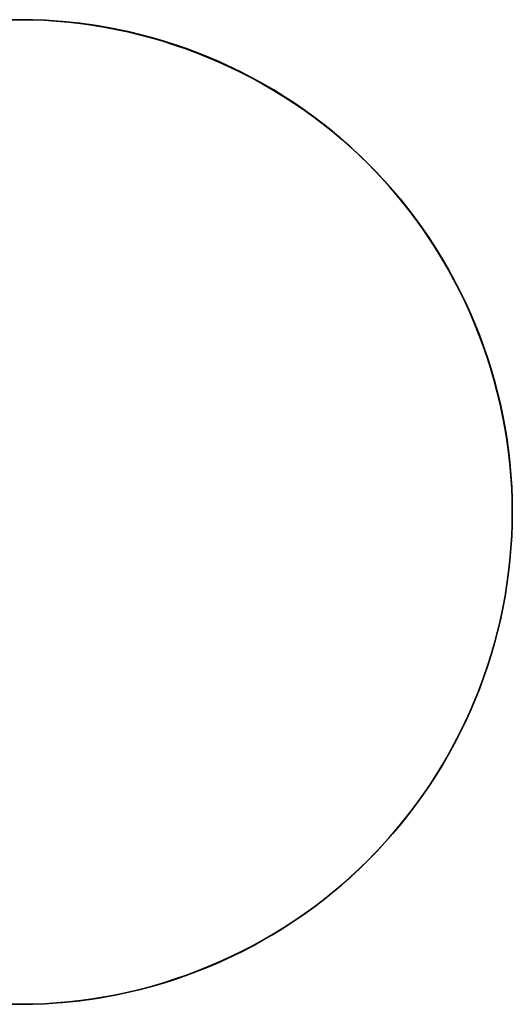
# Model space of a CAD drawing. Header units: millimetres. Extents: x -88 to 88, y -12 to 103.
# Tile 84 of 256: x -78.001 to -77.25, y 20.95 to 22.45. Entities that reach past the tile are written whole.
import ezdxf

# ---------------------------------------------------------------- set-up
doc = ezdxf.new("R2010")
doc.units = ezdxf.units.MM
doc.layers.add('TOP', color=7, linetype='Continuous', true_color=0xc80000)

msp = doc.modelspace()

# ---------------------------------------------------------------- linework, layer by layer
at = {"layer": 'TOP', "color": 254, "true_color": 0xcad1ee}
for points in [[(-77.24999999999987, 21.7), (-77.25044689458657, 21.72588710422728), (-77.25178704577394, 21.75174335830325), (-77.25401885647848, 21.77753794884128), (-77.2571396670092, 21.80324013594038), (-77.26114575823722, 21.82881928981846), (-77.2660323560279, 21.85424492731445), (-77.27179363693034, 21.87948674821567), (-77.27842273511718, 21.90451467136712), (-77.28591175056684, 21.92929887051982), (-77.29425175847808, 21.95380980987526), (-77.3034328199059, 21.9780182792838), (-77.31344399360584, 22.00189542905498), (-77.32427334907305, 22.02541280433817), (-77.33590798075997, 22.04854237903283), (-77.34833402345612, 22.07125658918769), (-77.36153666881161, 22.09352836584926), (-77.37550018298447, 22.1153311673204), (-77.39020792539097, 22.13663901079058), (-77.40564236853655, 22.15742650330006), (-77.42178511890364, 22.17766887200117), (-77.43861693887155, 22.1973419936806), (-77.45611776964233, 22.21642242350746), (-77.47426675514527, 22.23488742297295), (-77.49304226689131, 22.25271498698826), (-77.51242192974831, 22.26988387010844), (-77.53238264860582, 22.28637361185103), (-77.55290063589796, 22.30216456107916), (-77.5739514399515, 22.31723789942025), (-77.59550997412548, 22.33157566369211), (-77.61755054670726, 22.34516076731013), (-77.64004689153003, 22.35797702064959), (-77.6629721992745, 22.37000915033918), (-77.6862991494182, 22.38124281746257), (-77.70999994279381, 22.39166463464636), (-77.73404633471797, 22.40126218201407), (-77.758409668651, 22.41002402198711), (-77.78306091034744, 22.41793971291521), (-77.80797068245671, 22.42499982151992), (-77.83310929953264, 22.43119593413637), (-77.85844680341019, 22.43652066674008), (-77.88395299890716, 22.44096767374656), (-77.90959748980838, 22.44453165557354), (-77.9353497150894, 22.44720836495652), (-77.96117898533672, 22.44899461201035), (-77.98705451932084, 22.44988826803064), (-78.01294548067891, 22.44988826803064)], [(-78.01294548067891, 20.95011173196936), (-77.98705451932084, 20.95011173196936), (-77.96117898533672, 20.95100538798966), (-77.9353497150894, 20.95279163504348), (-77.90959748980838, 20.95546834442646), (-77.88395299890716, 20.95903232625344), (-77.85844680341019, 20.96347933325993), (-77.83310929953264, 20.96880406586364), (-77.80797068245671, 20.97500017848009), (-77.78306091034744, 20.98206028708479), (-77.758409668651, 20.9899759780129), (-77.73404633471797, 20.99873781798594), (-77.70999994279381, 21.00833536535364), (-77.6862991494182, 21.01875718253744), (-77.6629721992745, 21.02999084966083), (-77.64004689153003, 21.04202297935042), (-77.61755054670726, 21.05483923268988), (-77.59550997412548, 21.0684243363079), (-77.5739514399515, 21.08276210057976), (-77.55290063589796, 21.09783543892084), (-77.53238264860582, 21.11362638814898), (-77.51242192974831, 21.13011612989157), (-77.49304226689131, 21.14728501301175), (-77.47426675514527, 21.16511257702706), (-77.45611776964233, 21.18357757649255), (-77.43861693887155, 21.20265800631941), (-77.42178511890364, 21.22233112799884), (-77.40564236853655, 21.24257349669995), (-77.39020792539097, 21.26336098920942), (-77.37550018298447, 21.2846688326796), (-77.36153666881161, 21.30647163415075), (-77.34833402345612, 21.32874341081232), (-77.33590798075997, 21.35145762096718), (-77.32427334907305, 21.37458719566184), (-77.31344399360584, 21.39810457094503), (-77.3034328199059, 21.4219817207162), (-77.29425175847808, 21.44619019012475), (-77.28591175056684, 21.47070112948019), (-77.27842273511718, 21.49548532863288), (-77.27179363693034, 21.52051325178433), (-77.2660323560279, 21.54575507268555), (-77.26114575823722, 21.57118071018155), (-77.2571396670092, 21.59675986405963), (-77.25401885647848, 21.62246205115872), (-77.25178704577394, 21.64825664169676), (-77.25044689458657, 21.67411289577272), (-77.24999999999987, 21.7)]]:
    msp.add_lwpolyline(points, dxfattribs=at)
at = {"layer": 'TOP', "color": 254, "true_color": 0xcad1ee, "extrusion": (1, 0, 0)}
for points in [[(22.45, 12.45498132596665), (22.45, 12.75541174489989)], [(20.95, 12.40168879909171), (20.95, 12.70211921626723)]]:
    msp.add_lwpolyline(points, dxfattribs=at)
at = {"layer": 'TOP', "color": 254, "true_color": 0xcad1ee, "extrusion": (-9.456543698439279e-07, 0.9999999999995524, -3.793829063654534e-08)}
msp.add_lwpolyline([(78.74997715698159, 12.39803678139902), (77.2499817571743, 12.45821443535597)], dxfattribs=at)
at = {"layer": 'TOP', "color": 254, "true_color": 0xcad1ee, "extrusion": (-3.2955346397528e-17, 1, 5.428810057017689e-09)}
msp.add_lwpolyline([(77.24999999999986, 12.45827945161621), (77.25000000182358, 12.75870531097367)], dxfattribs=at)
at = {"layer": 'TOP', "color": 254, "true_color": 0xcad1ee}
for points in [[(-78.01868807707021, 22.44976463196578, 12.75465354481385), (-78.00028170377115, 22.44999994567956, 12.75540048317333), (-77.98131452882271, 22.44976767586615, 12.75615283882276), (-77.96245058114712, 22.449060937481, 12.75688379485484), (-77.94369705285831, 22.447886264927, 12.75759333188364), (-77.92506113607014, 22.44625019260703, 12.75828143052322), (-77.90655002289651, 22.44415925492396, 12.75894807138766), (-77.88817090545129, 22.44161998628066, 12.75959323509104), (-77.86993097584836, 22.43863892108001, 12.76021690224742), (-77.85183742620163, 22.4352225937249, 12.76081905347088), (-77.83389744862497, 22.43137753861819, 12.76139966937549), (-77.81611823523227, 22.42711029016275, 12.76195873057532), (-77.79850697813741, 22.42242738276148, 12.76249621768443), (-77.78107086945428, 22.41733535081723, 12.76301211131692), (-77.76381710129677, 22.41184072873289, 12.76350639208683), (-77.74675286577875, 22.40595005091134, 12.76397904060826), (-77.72988535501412, 22.39966985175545, 12.76443003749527), (-77.71322176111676, 22.39300666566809, 12.76485936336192), (-77.69608023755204, 22.38566280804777, 12.76528365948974), (-77.67917010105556, 22.37791632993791, 12.7656843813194), (-77.66249695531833, 22.36977318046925, 12.76606150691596), (-77.64606640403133, 22.3612393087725, 12.76641501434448), (-77.62988405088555, 22.3523206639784, 12.76674488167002), (-77.61395549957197, 22.34302319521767, 12.76705108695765), (-77.59828635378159, 22.33335285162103, 12.76733360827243), (-77.58288221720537, 22.32331558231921, 12.76759242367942), (-77.56774869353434, 22.31291733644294, 12.76782751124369), (-77.55289138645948, 22.30216406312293, 12.76803884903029), (-77.53831589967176, 22.29106171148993, 12.76822641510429), (-77.52402783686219, 22.27961623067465, 12.76839018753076), (-77.51003280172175, 22.26783356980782, 12.76853014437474), (-77.4963363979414, 22.25571967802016, 12.76864626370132), (-77.4829442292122, 22.2432805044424, 12.76873852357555), (-77.46986189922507, 22.23052199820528, 12.76880690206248), (-77.45709540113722, 22.21745045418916, 12.76885137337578), (-77.44464790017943, 22.20406887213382, 12.76887192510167), (-77.43252535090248, 22.19038284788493, 12.76886853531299), (-77.42073370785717, 22.17639797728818, 12.7688411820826), (-77.40927892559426, 22.16211985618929, 12.76878984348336), (-77.39816695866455, 22.14755408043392, 12.76871449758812), (-77.38740376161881, 22.13270624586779, 12.76861512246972), (-77.37699528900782, 22.11758194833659, 12.76849169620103), (-77.36694749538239, 22.10218678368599, 12.76834419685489), (-77.35726633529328, 22.08652634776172, 12.76817260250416), (-77.34795776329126, 22.07060623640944, 12.76797689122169), (-77.33902773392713, 22.05443204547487, 12.76775704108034), (-77.33048220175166, 22.03800937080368, 12.76751303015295), (-77.32232712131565, 22.02134380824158, 12.76724483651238), (-77.31456844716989, 22.00444095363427, 12.76695243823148), (-77.30721213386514, 21.98730640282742, 12.76663581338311), (-77.30053015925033, 21.9706321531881, 12.76630881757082), (-77.29423172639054, 21.95375327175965, 12.7659594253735), (-77.28832339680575, 21.93667696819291, 12.7655876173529), (-77.28281173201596, 21.91941045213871, 12.76519337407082), (-77.27770329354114, 21.90196093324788, 12.76477667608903), (-77.27300464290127, 21.88433562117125, 12.76433750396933), (-77.26872234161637, 21.86654172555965, 12.76387583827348), (-77.26486295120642, 21.84858645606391, 12.76339165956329), (-77.26143303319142, 21.83047702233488, 12.76288494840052), (-77.25843914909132, 21.81222063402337, 12.76235568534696), (-77.25588786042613, 21.79382450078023, 12.76180385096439), (-77.25378572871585, 21.77529583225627, 12.7612294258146), (-77.25213931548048, 21.75664183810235, 12.76063239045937), (-77.25095518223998, 21.73786972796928, 12.76001272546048), (-77.25023989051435, 21.71898671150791, 12.75937041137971), (-77.25000000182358, 21.69999999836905, 12.75870542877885)], [(-77.24999999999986, 21.70000000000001, 12.45827956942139), (-77.25023949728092, 21.71897120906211, 12.45894401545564), (-77.25095362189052, 21.73783882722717, 12.45958582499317), (-77.2521358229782, 21.75659566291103, 12.4602050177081), (-77.25377954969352, 21.77523452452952, 12.46080161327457), (-77.25587825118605, 21.79374822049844, 12.4613756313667), (-77.25842537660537, 21.81212955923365, 12.46192709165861), (-77.26141437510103, 21.83037134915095, 12.46245601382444), (-77.26483869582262, 21.84846639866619, 12.46296241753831), (-77.26869178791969, 21.86640751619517, 12.46344632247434), (-77.27296710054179, 21.88418751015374, 12.46390774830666), (-77.27765808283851, 21.9017991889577, 12.4643467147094), (-77.2827581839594, 21.91923536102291, 12.46476324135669), (-77.28826085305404, 21.93648883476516, 12.46515734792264), (-77.29415953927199, 21.95355241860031, 12.46552905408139), (-77.30044769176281, 21.97041892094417, 12.46587837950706), (-77.30711875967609, 21.98708115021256, 12.46620534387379), (-77.31447088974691, 22.00422122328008, 12.46652228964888), (-77.32222554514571, 22.02112952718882, 12.46681499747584), (-77.33037676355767, 22.03780046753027, 12.46708348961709), (-77.33891858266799, 22.05422844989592, 12.46732778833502), (-77.34784504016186, 22.07040787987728, 12.46754791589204), (-77.35715017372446, 22.08633316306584, 12.46774389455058), (-77.36682802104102, 22.10199870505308, 12.46791574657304), (-77.37687261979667, 22.11739891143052, 12.46806349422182), (-77.38727800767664, 22.13252818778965, 12.46818715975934), (-77.39803822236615, 22.14738093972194, 12.468286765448), (-77.40914730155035, 22.16195157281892, 12.46836233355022), (-77.42059928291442, 22.17623449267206, 12.46841388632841), (-77.43238820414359, 22.19022410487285, 12.46844144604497), (-77.44450810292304, 22.20391481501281, 12.46844503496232), (-77.45695301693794, 22.21730102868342, 12.46842467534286), (-77.46971698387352, 22.23037715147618, 12.46838038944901), (-77.48279463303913, 22.24313809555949, 12.46831220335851), (-77.49618206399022, 22.25557977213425, 12.46822013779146), (-77.50987367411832, 22.26769624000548, 12.46810421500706), (-77.52386386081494, 22.27948155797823, 12.46796445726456), (-77.53814702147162, 22.2909297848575, 12.46780088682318), (-77.55271755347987, 22.30203497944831, 12.46761352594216), (-77.56756985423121, 22.3127912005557, 12.46740239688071), (-77.58269832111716, 22.32319250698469, 12.46716752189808), (-77.59809735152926, 22.3332329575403, 12.4669089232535), (-77.61376134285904, 22.34290661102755, 12.46662662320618), (-77.62968469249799, 22.35220752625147, 12.46632064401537), (-77.64586179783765, 22.36112976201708, 12.46599100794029), (-77.66228705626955, 22.3696673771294, 12.46563773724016), (-77.67895486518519, 22.37781443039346, 12.46526085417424), (-77.69585962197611, 22.38556498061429, 12.46486038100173), (-77.71299572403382, 22.3929130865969, 12.46443633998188), (-77.72967060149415, 22.39958690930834, 12.46400683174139), (-77.74654976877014, 22.40587716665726, 12.46355561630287), (-77.76362601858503, 22.41177731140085, 12.46308271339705), (-77.78089214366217, 22.41728079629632, 12.46258814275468), (-77.79834093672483, 22.42238107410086, 12.46207192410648), (-77.81596519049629, 22.42707159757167, 12.46153407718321), (-77.83375769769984, 22.43134581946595, 12.46097462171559), (-77.85171125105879, 22.4351971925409, 12.46039357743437), (-77.86981864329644, 22.4386191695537, 12.45979096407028), (-77.88807266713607, 22.44160520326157, 12.45916680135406), (-77.90646611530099, 22.4441487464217, 12.45852110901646), (-77.92499178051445, 22.44624325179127, 12.45785390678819), (-77.94364245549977, 22.44788217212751, 12.45716521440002), (-77.96241093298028, 22.44905896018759, 12.45645505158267), (-77.98129000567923, 22.44976706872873, 12.45572343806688), (-78.00027246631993, 22.4499999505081, 12.45497039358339), (-78.0186755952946, 22.44976485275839, 12.45422349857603)], [(-78.01866531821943, 22.44976459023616, 12.75465461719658), (-78.00028170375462, 22.44999994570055, 12.75540048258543), (-77.9819082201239, 22.44976927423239, 12.75612919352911), (-77.96354412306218, 22.44906638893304, 12.7568405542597), (-77.94520001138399, 22.44789568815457, 12.75753430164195), (-77.92688648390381, 22.44626157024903, 12.7582101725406), (-77.90861413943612, 22.44416843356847, 12.75886790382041), (-77.89039357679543, 22.44162067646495, 12.75950723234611), (-77.87223539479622, 22.43862269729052, 12.76012789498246), (-77.85415019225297, 22.43517889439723, 12.76072962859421), (-77.83614856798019, 22.43129366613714, 12.76131217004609), (-77.81824112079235, 22.42697141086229, 12.76187525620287), (-77.80043844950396, 22.42221652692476, 12.76241862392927), (-77.78275115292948, 22.41703341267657, 12.76294201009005), (-77.76518982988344, 22.4114264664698, 12.76344515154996), (-77.74776507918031, 22.40540008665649, 12.76392778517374), (-77.73048749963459, 22.39895867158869, 12.76438964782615), (-77.71336769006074, 22.39210661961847, 12.76483047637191), (-77.69641624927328, 22.38484832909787, 12.7652500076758), (-77.67964377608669, 22.37718819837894, 12.76564797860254), (-77.66306086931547, 22.36913062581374, 12.76602412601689), (-77.64667812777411, 22.36068000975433, 12.76637818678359), (-77.63050615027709, 22.35184074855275, 12.76670989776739), (-77.61455553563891, 22.34261724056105, 12.76701899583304), (-77.59883688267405, 22.3330138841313, 12.76730521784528), (-77.58336079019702, 22.32303507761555, 12.76756830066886), (-77.5681378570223, 22.31268521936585, 12.76780798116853), (-77.55317868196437, 22.30196870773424, 12.76802399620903), (-77.53849386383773, 22.29088994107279, 12.76821608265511), (-77.52409400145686, 22.27945331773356, 12.76838397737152), (-77.50998969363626, 22.26766323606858, 12.76852741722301), (-77.49619153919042, 22.25552409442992, 12.76864613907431), (-77.48271013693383, 22.24304029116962, 12.76873987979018), (-77.46955608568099, 22.23021622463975, 12.76880837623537), (-77.45671456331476, 22.21704552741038, 12.76885200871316), (-77.44420102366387, 22.20355840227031, 12.76887125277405), (-77.43202189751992, 22.18976449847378, 12.76886620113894), (-77.42018361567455, 22.17567346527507, 12.76883694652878), (-77.40869260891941, 22.16129495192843, 12.76878358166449), (-77.3975553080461, 22.14663860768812, 12.76870619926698), (-77.38677814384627, 22.13171408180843, 12.76860489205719), (-77.37636754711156, 22.11653102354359, 12.76847975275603), (-77.36632994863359, 22.10109908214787, 12.76833087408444), (-77.35667177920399, 22.08542790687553, 12.76815834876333), (-77.3473994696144, 22.06952714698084, 12.76796226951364), (-77.33851945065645, 22.05340645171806, 12.76774272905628), (-77.33003815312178, 22.03707547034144, 12.76749982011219), (-77.32196200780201, 22.02054385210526, 12.76723363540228), (-77.31429744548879, 22.00382124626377, 12.76694426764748), (-77.30705089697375, 21.98691730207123, 12.76663180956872), (-77.3001932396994, 21.96976372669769, 12.7662949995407), (-77.29376818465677, 21.95247442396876, 12.76593615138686), (-77.28777708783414, 21.93505622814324, 12.76555545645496), (-77.28222130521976, 21.91751597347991, 12.7651531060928), (-77.27710219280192, 21.89986049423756, 12.76472929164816), (-77.27242110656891, 21.88209662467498, 12.76428420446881), (-77.26817940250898, 21.86423119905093, 12.76381803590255), (-77.2643784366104, 21.84627105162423, 12.76333097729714), (-77.26101956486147, 21.82822301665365, 12.76282322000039), (-77.25810414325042, 21.81009392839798, 12.76229495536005), (-77.25563352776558, 21.791890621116, 12.76174637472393), (-77.25360907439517, 21.77361992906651, 12.7611776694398), (-77.25203213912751, 21.75528868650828, 12.76058903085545), (-77.25090407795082, 21.7369037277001, 12.75998065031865), (-77.25022624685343, 21.71847188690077, 12.75935271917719), (-77.25000000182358, 21.69999999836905, 12.75870542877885)], [(-77.24999999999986, 21.70000000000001, 12.45827956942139), (-77.25023526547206, 21.71844588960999, 12.45892558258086), (-77.25093839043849, 21.73686748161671, 12.45955215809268), (-77.25210536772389, 21.75525512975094, 12.46015910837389), (-77.25373219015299, 21.77359918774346, 12.46074624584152), (-77.25581485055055, 21.79189000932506, 12.46131338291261), (-77.25834934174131, 21.81011794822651, 12.46186033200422), (-77.26133165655, 21.8282733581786, 12.46238690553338), (-77.26475778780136, 21.8463465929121, 12.46289291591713), (-77.26862372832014, 21.86432800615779, 12.46337817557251), (-77.27292547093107, 21.88220795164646, 12.46384249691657), (-77.2776590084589, 21.89997678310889, 12.46428569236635), (-77.28282033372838, 21.91762485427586, 12.46470757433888), (-77.28840543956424, 21.93514251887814, 12.46510795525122), (-77.29441031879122, 21.95252013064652, 12.4654866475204), (-77.30083096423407, 21.96974804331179, 12.46584346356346), (-77.30766336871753, 21.98681661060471, 12.46617821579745), (-77.31490352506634, 22.00371618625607, 12.4664907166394), (-77.32254742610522, 22.02043712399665, 12.46678077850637), (-77.33059106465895, 22.03696977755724, 12.46704821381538), (-77.33903043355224, 22.05330450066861, 12.46729283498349), (-77.34786152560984, 22.06943164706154, 12.46751445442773), (-77.3570803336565, 22.08534157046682, 12.46771288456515), (-77.36668285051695, 22.10102462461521, 12.46788793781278), (-77.37666506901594, 22.11647116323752, 12.46803942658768), (-77.3870229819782, 22.13167154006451, 12.46816716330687), (-77.39775258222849, 22.14661610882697, 12.46827096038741), (-77.40884986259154, 22.16129522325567, 12.46835063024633), (-77.4203108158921, 22.1756992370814, 12.46840598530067), (-77.4321314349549, 22.18981850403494, 12.46843683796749), (-77.44430771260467, 22.20364337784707, 12.46844300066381), (-77.45683564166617, 22.21716421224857, 12.46842428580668), (-77.46971121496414, 22.23037136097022, 12.46838050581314), (-77.48291488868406, 22.24324111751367, 12.46831157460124), (-77.49643328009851, 22.25576350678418, 12.4682176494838), (-77.51025665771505, 22.26793451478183, 12.46809897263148), (-77.52437529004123, 22.27975012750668, 12.46795578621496), (-77.53877944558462, 22.29120633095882, 12.46778833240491), (-77.55345939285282, 22.30229911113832, 12.467596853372), (-77.56840540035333, 22.31302445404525, 12.4673815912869), (-77.58360773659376, 22.3233783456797, 12.46714278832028), (-77.59905667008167, 22.33335677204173, 12.46688068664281), (-77.61474246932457, 22.34295571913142, 12.46659552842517), (-77.63065540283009, 22.35217117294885, 12.46628755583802), (-77.64678573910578, 22.3609991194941, 12.46595701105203), (-77.66312374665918, 22.36943554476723, 12.46560413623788), (-77.67965969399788, 22.37747643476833, 12.46522917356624), (-77.69638384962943, 22.38511777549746, 12.46483236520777), (-77.71328648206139, 22.39235555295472, 12.46441395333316), (-77.73035785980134, 22.39918575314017, 12.46397418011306), (-77.74758825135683, 22.40560436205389, 12.46351328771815), (-77.76496792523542, 22.41160736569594, 12.4630315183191), (-77.7824871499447, 22.41719075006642, 12.46252911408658), (-77.80013619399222, 22.4223505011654, 12.46200631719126), (-77.81790532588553, 22.42708260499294, 12.46146336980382), (-77.83578481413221, 22.43138304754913, 12.46090051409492), (-77.85376492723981, 22.43524781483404, 12.46031799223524), (-77.8718359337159, 22.43867289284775, 12.45971604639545), (-77.88998810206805, 22.44165426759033, 12.4590949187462), (-77.90821170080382, 22.44418792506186, 12.45845485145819), (-77.92649699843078, 22.44626985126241, 12.45779608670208), (-77.94483426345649, 22.44789603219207, 12.45711886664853), (-77.96321376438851, 22.4490624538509, 12.45642343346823), (-77.9816257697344, 22.44976510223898, 12.45571002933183), (-78.00006054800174, 22.44999996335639, 12.45497889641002), (-78.01850751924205, 22.44977262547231, 12.45423066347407)], [(-77.25000000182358, 21.69999999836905, 12.75870542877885), (-77.25022841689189, 21.68159292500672, 12.75804219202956), (-77.2509122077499, 21.66319817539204, 12.75736095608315), (-77.25204919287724, 21.64482655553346, 12.75666224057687), (-77.25363719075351, 21.62648887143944, 12.75594656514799), (-77.25567401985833, 21.60819592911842, 12.75521444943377), (-77.25815749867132, 21.58995853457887, 12.75446641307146), (-77.26108544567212, 21.57178749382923, 12.75370297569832), (-77.2644556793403, 21.55369361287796, 12.75292465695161), (-77.26826601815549, 21.5356876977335, 12.75213197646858), (-77.27251428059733, 21.51778055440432, 12.75132545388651), (-77.27719828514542, 21.49998298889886, 12.75050560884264), (-77.28231585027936, 21.48230580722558, 12.74967296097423), (-77.28786479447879, 21.46475981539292, 12.74882802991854), (-77.29384293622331, 21.44735581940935, 12.74797133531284), (-77.30024809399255, 21.43010462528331, 12.74710339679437), (-77.30707808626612, 21.41301703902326, 12.7462247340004), (-77.31432987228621, 21.39610408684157, 12.74533584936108), (-77.32199750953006, 21.37937634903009, 12.74443727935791), (-77.3300748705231, 21.36284298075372, 12.74352954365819), (-77.33855582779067, 21.34651313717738, 12.74261316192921), (-77.34743425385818, 21.33039597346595, 12.74168865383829), (-77.356704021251, 21.31450064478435, 12.74075653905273), (-77.3663590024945, 21.29883630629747, 12.73981733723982), (-77.37639307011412, 21.28341211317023, 12.73887156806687), (-77.3868000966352, 21.26823722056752, 12.73791975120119), (-77.3975739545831, 21.25332078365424, 12.73696240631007), (-77.40870851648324, 21.2386719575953, 12.73600005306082), (-77.420197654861, 21.2242998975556, 12.73503321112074), (-77.43203524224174, 21.21021375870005, 12.73406240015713), (-77.44421515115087, 21.19642269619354, 12.73308813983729), (-77.45673125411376, 21.18293586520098, 12.73211094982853), (-77.4695774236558, 21.16976242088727, 12.73113134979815), (-77.48274610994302, 21.15691191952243, 12.73015023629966), (-77.49622824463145, 21.1443913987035, 12.72916848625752), (-77.51001467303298, 21.13220698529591, 12.72818664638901), (-77.52409624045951, 21.12036480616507, 12.72720526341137), (-77.53846379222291, 21.10887098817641, 12.72622488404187), (-77.55310817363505, 21.09773165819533, 12.72524605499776), (-77.56802023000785, 21.08695294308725, 12.72426932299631), (-77.58319080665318, 21.07654096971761, 12.72329523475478), (-77.59861074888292, 21.06650186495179, 12.72232433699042), (-77.61427090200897, 21.05684175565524, 12.72135717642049), (-77.6301621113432, 21.04756676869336, 12.72039429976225), (-77.64627522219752, 21.03868303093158, 12.71943625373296), (-77.6626010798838, 21.03019666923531, 12.71848358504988), (-77.67913052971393, 21.02211381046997, 12.71753684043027), (-77.6958544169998, 21.01444058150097, 12.71659656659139), (-77.71276358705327, 21.00718310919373, 12.71566331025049), (-77.72984774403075, 21.00034722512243, 12.71473761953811), (-77.74709558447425, 20.99393609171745, 12.71382003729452), (-77.76449630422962, 20.98795188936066, 12.7129111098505), (-77.78203909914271, 20.98239679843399, 12.71201138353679), (-77.79971316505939, 20.9772729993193, 12.71112140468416), (-77.81750769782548, 20.97258267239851, 12.71024171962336), (-77.83541189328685, 20.9683279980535, 12.70937287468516), (-77.85341494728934, 20.96451115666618, 12.70851541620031), (-77.8715060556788, 20.96113432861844, 12.70766989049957), (-77.8896744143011, 20.95819969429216, 12.70683684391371), (-77.90790921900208, 20.95570943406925, 12.70601682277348), (-77.92619966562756, 20.95366572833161, 12.70521037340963), (-77.94453495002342, 20.95207075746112, 12.70441804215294), (-77.96290426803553, 20.95092670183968, 12.70364037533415), (-77.9812968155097, 20.95023574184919, 12.70287791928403), (-77.99970178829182, 20.95000005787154, 12.70213122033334), (-78.01866875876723, 20.95023194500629, 12.7013786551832)], [(-78.01855581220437, 20.95023338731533, 12.4009525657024), (-78.00017079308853, 20.95000003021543, 12.40168194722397), (-77.98180355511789, 20.95023278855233, 12.40242698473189), (-77.96344588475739, 20.95093732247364, 12.40318820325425), (-77.94510835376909, 20.95210925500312, 12.40396502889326), (-77.92680153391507, 20.95374420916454, 12.40475688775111), (-77.9085359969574, 20.95583780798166, 12.40556320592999), (-77.89032231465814, 20.95838567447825, 12.40638340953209), (-77.87217105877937, 20.96138343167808, 12.40721692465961), (-77.85409280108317, 20.96482670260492, 12.40806317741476), (-77.83609811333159, 20.96871111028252, 12.40892159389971), (-77.81819756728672, 20.97303227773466, 12.40979160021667), (-77.80040173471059, 20.9777858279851, 12.41067262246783), (-77.78272118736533, 20.98296738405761, 12.41156408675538), (-77.76516649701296, 20.98857256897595, 12.41246541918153), (-77.74774823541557, 20.99459700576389, 12.41337604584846), (-77.73047697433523, 21.0010363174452, 12.41429539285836), (-77.71336328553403, 21.00788612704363, 12.41522288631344), (-77.69641774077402, 21.01514205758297, 12.41615795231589), (-77.67965091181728, 21.02279973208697, 12.4171000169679), (-77.66307337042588, 21.0308547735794, 12.41804850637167), (-77.64669568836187, 21.03930280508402, 12.41900284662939), (-77.63052843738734, 21.0481394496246, 12.41996246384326), (-77.61458218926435, 21.05736033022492, 12.42092678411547), (-77.598867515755, 21.06696106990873, 12.42189523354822), (-77.58339498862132, 21.07693729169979, 12.4228672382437), (-77.5681751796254, 21.08728461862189, 12.4238422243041), (-77.55321866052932, 21.09799867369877, 12.42481961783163), (-77.53853600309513, 21.10907507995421, 12.42579884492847), (-77.52413777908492, 21.12050946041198, 12.42677933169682), (-77.51003456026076, 21.13229743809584, 12.42776050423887), (-77.49623691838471, 21.14443463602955, 12.42874178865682), (-77.48275542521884, 21.15691667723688, 12.42972261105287), (-77.46960065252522, 21.16973918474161, 12.43070239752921), (-77.45676545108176, 21.18290052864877, 12.43168139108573), (-77.44425810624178, 21.19637741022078, 12.43265845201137), (-77.43208498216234, 21.21016031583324, 12.43363299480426), (-77.42025244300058, 21.22423973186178, 12.43460443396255), (-77.40876685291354, 21.23860614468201, 12.43557218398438), (-77.39763457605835, 21.25325004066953, 12.43653565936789), (-77.38686197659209, 21.26816190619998, 12.43749427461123), (-77.37645541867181, 21.28333222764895, 12.43844744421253), (-77.36642126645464, 21.29875149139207, 12.43939458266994), (-77.35676588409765, 21.31441018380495, 12.4403351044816), (-77.34749563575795, 21.3302987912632, 12.44126842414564), (-77.33861688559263, 21.34640780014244, 12.44219395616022), (-77.33013599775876, 21.36272769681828, 12.44311111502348), (-77.32205933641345, 21.37924896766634, 12.44401931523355), (-77.31439326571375, 21.39596209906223, 12.44491797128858), (-77.30714414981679, 21.41285757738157, 12.44580649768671), (-77.30027492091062, 21.43002438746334, 12.44668953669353), (-77.29383909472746, 21.44732670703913, 12.44756013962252), (-77.28783801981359, 21.46475777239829, 12.44841801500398), (-77.28227304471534, 21.48231081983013, 12.44926287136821), (-77.27714551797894, 21.49997908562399, 12.45009441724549), (-77.27245678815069, 21.51775580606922, 12.45091236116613), (-77.2682082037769, 21.53563421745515, 12.45171641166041), (-77.26440111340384, 21.55360755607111, 12.45250627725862), (-77.26103686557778, 21.57166905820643, 12.45328166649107), (-77.25811680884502, 21.58981196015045, 12.45404228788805), (-77.25564229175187, 21.60802949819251, 12.45478784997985), (-77.25361466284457, 21.62631490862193, 12.45551806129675), (-77.25203527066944, 21.64466142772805, 12.45623263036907), (-77.25090546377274, 21.66306229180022, 12.45693126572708), (-77.2502265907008, 21.68151073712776, 12.45761367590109), (-77.24999999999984, 21.7, 12.45827956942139)], [(-77.25000000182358, 21.69999999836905, 12.75870542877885), (-77.2502351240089, 21.68155737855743, 12.75804086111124), (-77.25093783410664, 21.6631389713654, 12.75735859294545), (-77.25210414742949, 21.64475441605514, 12.75665912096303), (-77.25373007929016, 21.62641335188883, 12.75594294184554), (-77.25581164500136, 21.60812541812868, 12.75521055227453), (-77.25834485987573, 21.58990025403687, 12.75446244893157), (-77.26132573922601, 21.57174749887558, 12.7536991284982), (-77.26475029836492, 21.55367679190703, 12.75292108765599), (-77.26861455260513, 21.53569777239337, 12.75212882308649), (-77.27291451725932, 21.51782007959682, 12.75132283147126), (-77.27764620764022, 21.50005335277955, 12.75050360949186), (-77.28280563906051, 21.48240723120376, 12.74967165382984), (-77.2883888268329, 21.46489135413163, 12.74882746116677), (-77.2943917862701, 21.44751536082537, 12.74797152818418), (-77.30081053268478, 21.43028889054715, 12.74710435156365), (-77.30764108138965, 21.41322158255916, 12.74622642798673), (-77.31487944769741, 21.3963230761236, 12.74533825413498), (-77.32252164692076, 21.37960301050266, 12.74444032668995), (-77.3305636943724, 21.36307102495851, 12.7435331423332), (-77.33900160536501, 21.34673675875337, 12.74261719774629), (-77.3478313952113, 21.3306098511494, 12.74169298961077), (-77.35704907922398, 21.31469994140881, 12.7407610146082), (-77.36665067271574, 21.29901666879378, 12.73982176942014), (-77.37663219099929, 21.28356967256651, 12.73887575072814), (-77.38698964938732, 21.26836859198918, 12.73792345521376), (-77.3977190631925, 21.25342306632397, 12.73696537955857), (-77.40881644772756, 21.23874273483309, 12.7360020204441), (-77.42027781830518, 21.22433723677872, 12.73503387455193), (-77.43209919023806, 21.21021621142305, 12.7340614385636), (-77.44427657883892, 21.19638929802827, 12.73308520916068), (-77.45680599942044, 21.18286613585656, 12.73210568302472), (-77.46968346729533, 21.16965636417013, 12.73112335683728), (-77.48301477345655, 21.1566520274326, 12.73013015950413), (-77.49663222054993, 21.14401188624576, 12.72913839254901), (-77.51052812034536, 21.13173913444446, 12.72814847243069), (-77.52469478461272, 21.11983696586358, 12.72716081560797), (-77.53912452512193, 21.10830857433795, 12.72617583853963), (-77.55380965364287, 21.09715715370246, 12.72519395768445), (-77.56874248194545, 21.08638589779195, 12.72421558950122), (-77.58391532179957, 21.07599800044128, 12.72324115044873), (-77.59932048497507, 21.06599665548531, 12.72227105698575), (-77.61495028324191, 21.05638505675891, 12.72130572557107), (-77.63079702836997, 21.04716639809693, 12.72034557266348), (-77.64685303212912, 21.03834387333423, 12.71939101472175), (-77.66311060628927, 21.02992067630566, 12.71844246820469), (-77.6795620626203, 21.0219000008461, 12.71750034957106), (-77.69619971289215, 21.01428504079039, 12.71656507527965), (-77.71301586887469, 21.0070789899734, 12.71563706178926), (-77.7300028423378, 21.00028504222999, 12.71471672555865), (-77.74715294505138, 20.993906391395, 12.71380448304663), (-77.76445848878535, 20.98794623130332, 12.71290075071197), (-77.78191178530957, 20.98240775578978, 12.71200594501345), (-77.79950514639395, 20.97729415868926, 12.71112048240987), (-77.81723088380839, 20.97260863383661, 12.71024477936), (-77.83508130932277, 20.96835437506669, 12.70937925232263), (-77.85304873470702, 20.96453457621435, 12.70852431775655), (-77.871125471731, 20.96115243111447, 12.70768039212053), (-77.88930383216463, 20.9582111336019, 12.70684789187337), (-77.90757612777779, 20.95571387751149, 12.70602723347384), (-77.92593467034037, 20.95366385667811, 12.70521883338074), (-77.94437177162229, 20.95206426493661, 12.70442310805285), (-77.96287974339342, 20.95091829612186, 12.70364047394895), (-77.98145089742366, 20.9502291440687, 12.70287134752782), (-78.0000775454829, 20.95000000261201, 12.70211614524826), (-78.0185293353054, 20.9502285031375, 12.7013840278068)], [(-78.01810900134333, 20.95022115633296, 12.40097046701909), (-77.99970150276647, 20.95000005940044, 12.40170077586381), (-77.98129664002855, 20.95023574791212, 12.40244755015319), (-77.96290419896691, 20.95092670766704, 12.40321008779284), (-77.9445349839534, 20.95207075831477, 12.40398784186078), (-77.92619979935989, 20.95366571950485, 12.40478026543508), (-77.90790944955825, 20.95570941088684, 12.40558681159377), (-77.88967473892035, 20.9581996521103, 12.4064069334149), (-77.87150647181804, 20.96113426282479, 12.40724008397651), (-77.85341545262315, 20.96451106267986, 12.40808571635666), (-77.8354124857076, 20.96832787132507, 12.40894328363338), (-77.81750837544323, 20.97258250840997, 12.40981223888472), (-77.7997139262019, 20.97727279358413, 12.41069203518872), (-77.78203994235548, 20.9823965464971, 12.41158212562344), (-77.76449722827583, 20.98795158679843, 12.41248196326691), (-77.74709658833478, 20.99393573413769, 12.41339100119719), (-77.72984882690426, 21.00034680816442, 12.41430869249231), (-77.71276474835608, 21.0071826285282, 12.41523449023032), (-77.6958573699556, 21.014439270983, 12.41616775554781), (-77.67913523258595, 21.02211158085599, 12.4171080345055), (-77.66260748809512, 21.03019343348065, 12.41805478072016), (-77.64628328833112, 21.03867870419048, 12.41900744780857), (-77.63017178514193, 21.04756126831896, 12.41996548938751), (-77.61428213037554, 21.05683500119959, 12.42092835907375), (-77.59862347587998, 21.06649377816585, 12.42189551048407), (-77.5832049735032, 21.07653147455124, 12.42286639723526), (-77.56803577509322, 21.08694196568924, 12.42384047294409), (-77.55312503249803, 21.09771912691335, 12.42481719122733), (-77.53848189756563, 21.10885683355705, 12.42579600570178), (-77.524115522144, 21.12034896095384, 12.42677636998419), (-77.51003505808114, 21.1321893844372, 12.42775773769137), (-77.49624965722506, 21.14437197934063, 12.42873956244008), (-77.48276847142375, 21.15689062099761, 12.42972129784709), (-77.4696006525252, 21.16973918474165, 12.4307023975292), (-77.45675260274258, 21.1829134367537, 12.43168218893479), (-77.44423467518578, 21.19640115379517, 12.43265956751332), (-77.4320529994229, 21.21019317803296, 12.43363401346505), (-77.420213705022, 21.22428035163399, 12.43460500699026), (-77.40872292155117, 21.23865351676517, 12.43557202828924), (-77.39758677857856, 21.2533035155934, 12.43653455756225), (-77.3868114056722, 21.2682211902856, 12.43749207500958), (-77.37640293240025, 21.28339738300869, 12.4384440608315), (-77.36636748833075, 21.29882293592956, 12.43938999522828), (-77.35671120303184, 21.31448869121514, 12.44032935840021), (-77.34744020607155, 21.33038549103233, 12.44126163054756), (-77.33856062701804, 21.34650417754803, 12.44218629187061), (-77.33007859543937, 21.36283559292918, 12.44310282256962), (-77.32200024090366, 21.37937057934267, 12.4440107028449), (-77.31433169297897, 21.39609997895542, 12.44490941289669), (-77.3070790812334, 21.41301463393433, 12.44579843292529), (-77.30024897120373, 21.4301023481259, 12.44667714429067), (-77.29384370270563, 21.4473536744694, 12.4475451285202), (-77.2878654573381, 21.4647578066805, 12.44840186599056), (-77.28231641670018, 21.48230393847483, 12.44924683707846), (-77.2771987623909, 21.49998126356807, 12.45007952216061), (-77.27251467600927, 21.51777897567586, 12.45089940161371), (-77.26826633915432, 21.53568626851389, 12.45170595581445), (-77.2644559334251, 21.5536923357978, 12.45249866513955), (-77.2610856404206, 21.57178637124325, 12.4532770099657), (-77.25815764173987, 21.58995756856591, 12.45404047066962), (-77.25567411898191, 21.60819512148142, 12.45478852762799), (-77.25363725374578, 21.62648822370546, 12.45552066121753), (-77.25204922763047, 21.64482606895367, 12.45623635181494), (-77.25091222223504, 21.66319785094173, 12.45693507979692), (-77.25022841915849, 21.68159276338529, 12.45761632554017), (-77.24999999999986, 21.70000000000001, 12.45827956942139)]]:
    msp.add_polyline3d(points, dxfattribs=at)

doc.saveas('drawing.dxf')
